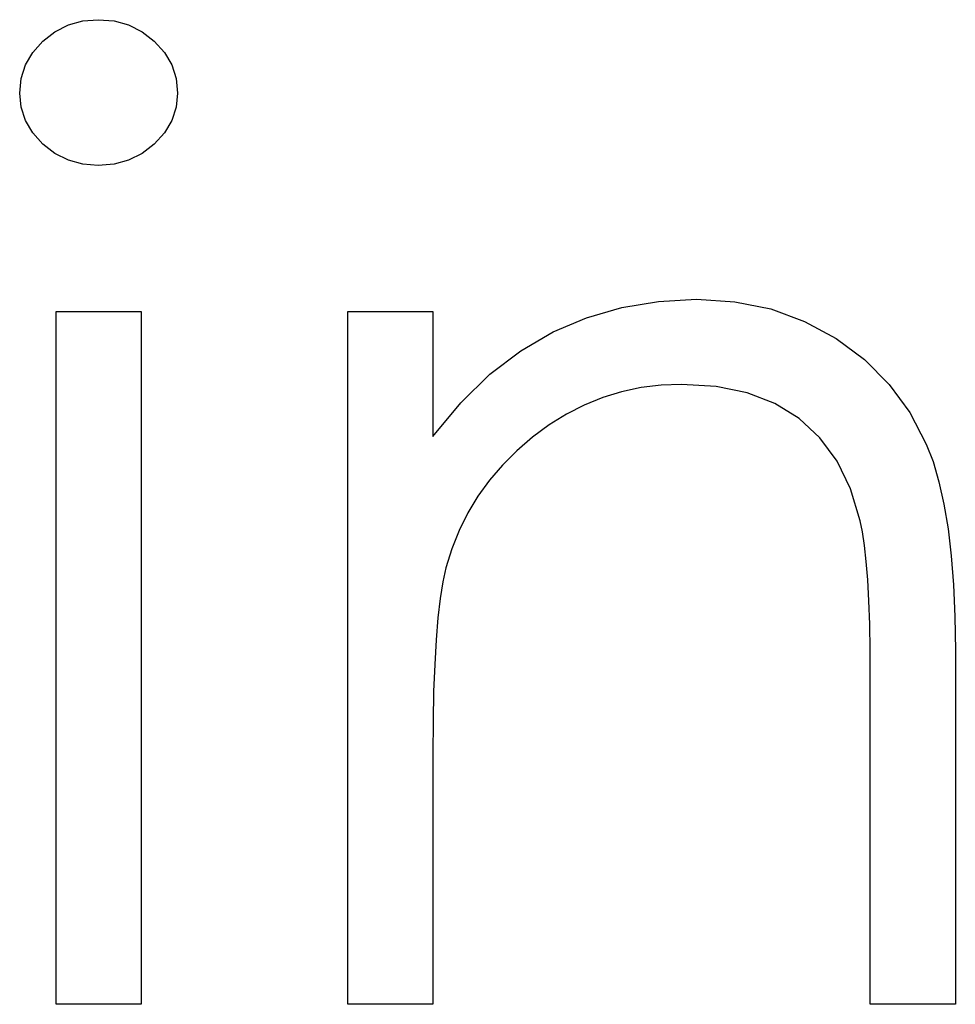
# Model space of a CAD drawing. Header units: inches. Extents: x -57.7 to -21.7, y -3.8 to 19.3.
# Tile 64 of 70: x -34.939 to -34.802, y 13.554 to 13.697. Entities that reach past the tile are written whole.
import ezdxf

# ---------------------------------------------------------------- set-up
doc = ezdxf.new("R2010")
doc.units = ezdxf.units.IN
doc.header["$LTSCALE"] = 0.5
doc.header["$MEASUREMENT"] = 0
doc.layers.add('APP-M-D', color=42, linetype='Continuous')

msp = doc.modelspace()

# ---------------------------------------------------------------- linework, layer by layer
at = {"layer": 'APP-M-D', "linetype": 'Continuous'}
for points in [[(-34.92707, 13.69719), (-34.92478, 13.697), (-34.92266, 13.69642), (-34.9207, 13.69542), (-34.91893, 13.69407), (-34.91744, 13.69244), (-34.91639, 13.69062), (-34.91576, 13.68866), (-34.91554, 13.68653), (-34.91576, 13.68446), (-34.91639, 13.68253), (-34.91744, 13.68074), (-34.91893, 13.67911), (-34.9207, 13.67776), (-34.92266, 13.67676), (-34.92478, 13.67618), (-34.92707, 13.67599), (-34.92934, 13.67618), (-34.93141, 13.67676), (-34.93337, 13.67776), (-34.93513, 13.67911), (-34.9366, 13.68074), (-34.93765, 13.68253), (-34.93828, 13.68446), (-34.9385, 13.68653), (-34.93828, 13.68866), (-34.93765, 13.69062), (-34.9366, 13.69244), (-34.93513, 13.69407), (-34.93337, 13.69542), (-34.93141, 13.69642), (-34.92934, 13.697), (-34.92707, 13.69719)], [(-34.89081, 13.65479), (-34.87844, 13.65479), (-34.87844, 13.63663), (-34.87438, 13.64149), (-34.87013, 13.64565), (-34.86566, 13.64908), (-34.86096, 13.65181), (-34.85608, 13.65388), (-34.85097, 13.65537), (-34.84564, 13.65625), (-34.84012, 13.65656), (-34.83455, 13.6562), (-34.8293, 13.65515), (-34.82439, 13.65335), (-34.81981, 13.65087), (-34.81567, 13.64778), (-34.81208, 13.64419), (-34.8091, 13.6401), (-34.8067, 13.63552), (-34.8057, 13.63296), (-34.80485, 13.63003), (-34.80413, 13.6268), (-34.80352, 13.62321), (-34.80308, 13.61929), (-34.80275, 13.61504), (-34.80253, 13.61043), (-34.80247, 13.60552), (-34.80247, 13.55409), (-34.81484, 13.55409), (-34.81484, 13.60146), (-34.81487, 13.60557), (-34.81492, 13.60933), (-34.81503, 13.61272), (-34.8152, 13.61579), (-34.81542, 13.61846), (-34.81567, 13.62078), (-34.81597, 13.62277), (-34.8163, 13.62437), (-34.81771, 13.62901), (-34.81967, 13.63304), (-34.82215, 13.63643), (-34.82516, 13.63922), (-34.8287, 13.6414), (-34.83273, 13.64295), (-34.83725, 13.64389), (-34.84228, 13.64419), (-34.84526, 13.64408), (-34.84816, 13.64372), (-34.851, 13.64311), (-34.85373, 13.64229), (-34.85641, 13.64118), (-34.859, 13.63988), (-34.86152, 13.63831), (-34.86395, 13.63652), (-34.86624, 13.63453), (-34.86831, 13.63246), (-34.87018, 13.63025), (-34.87187, 13.62793), (-34.87333, 13.6255), (-34.8746, 13.62296), (-34.87568, 13.62029), (-34.87653, 13.61753), (-34.87697, 13.61548), (-34.87736, 13.61305), (-34.87769, 13.61027), (-34.87797, 13.60706), (-34.87816, 13.6035), (-34.87833, 13.59956), (-34.87841, 13.59522), (-34.87844, 13.5905), (-34.87844, 13.55409), (-34.8908, 13.55409), (-34.8908, 13.65479)], [(-34.9332, 13.65479), (-34.92084, 13.65479), (-34.92084, 13.55409), (-34.9332, 13.55409), (-34.9332, 13.65479)]]:
    msp.add_lwpolyline(points, dxfattribs=at)

doc.saveas('drawing.dxf')
